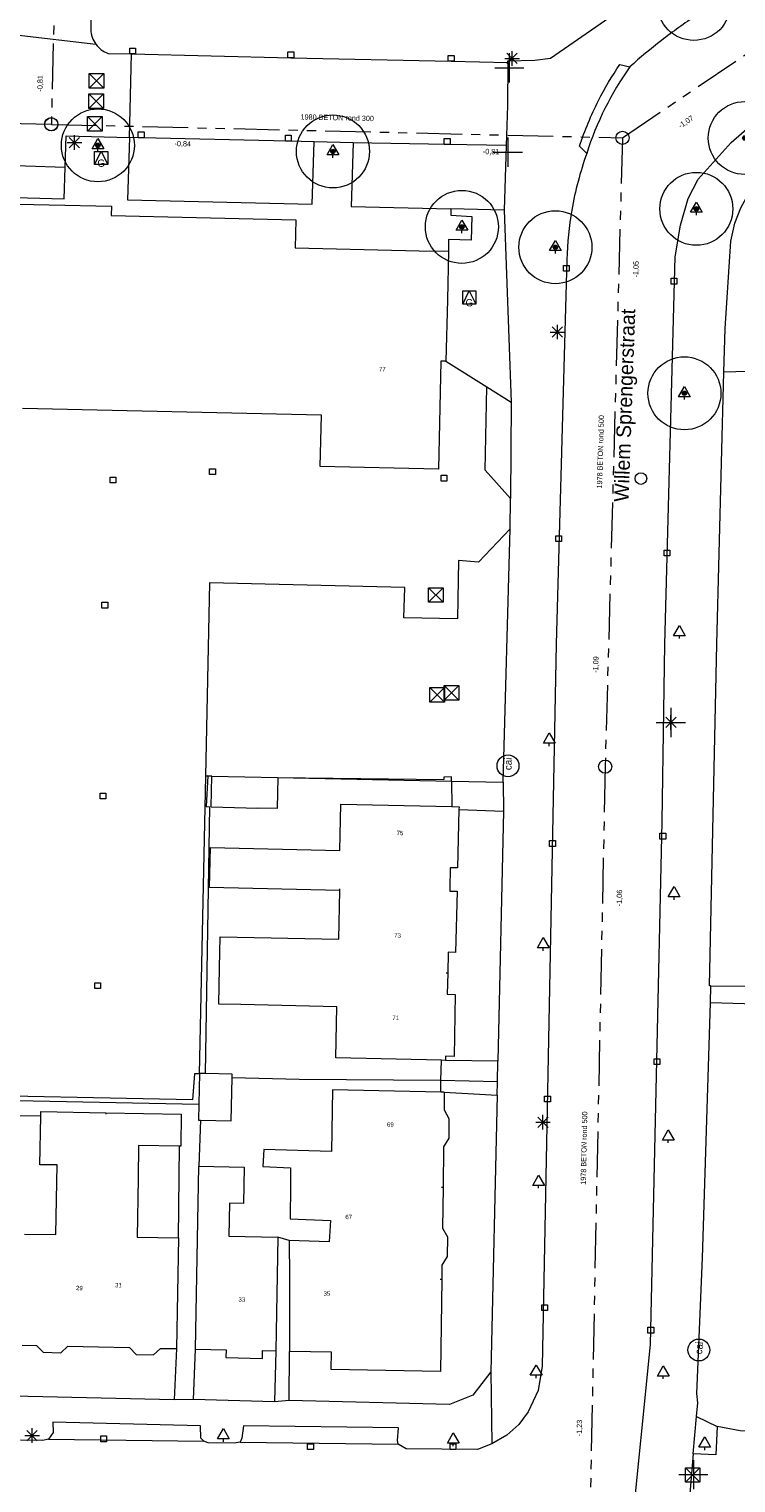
# Model space of a CAD drawing. Header units: millimetres. Extents: x 812 to 183790, y 13 to 580968.
# Tile 252 of 256: x 182742 to 182790, y 580443 to 580542. Entities that reach past the tile are written whole.
import ezdxf

# ---------------------------------------------------------------- set-up
doc = ezdxf.new("R2010")
doc.units = ezdxf.units.MM
doc.header["$LTSCALE"] = 5
for name, pattern in [('DGN1', [336.0003, 0, -336.0003]), ('DGN3', [672.0006, 448.0004, -224.0002]), ('PHANTOM2', [1.25, 0.625, -0.125, 0.125, -0.125, 0.125, -0.125])]:
    doc.linetypes.add(name, pattern=pattern)
for name, color, linetype, lineweight in [('000 BOB begin', 252, 'Continuous', 13), ('000 BOB eind', 252, 'Continuous', 13), ('000 Specificaties_S', 252, 'Continuous', 13), ('046 GEMENGD STELSEL', 252, 'PHANTOM2', 0), ('afsluitpaal', 252, 'Continuous', 9), ('beheer openbare ruimte groenbeheer', 252, 'Continuous', 9), ('beheer openbare ruimte wegbeheer', 252, 'Continuous', 9), ('boom', 252, 'Continuous', 9), ('brandkraan -put', 252, 'Continuous', 9), ('cai-kast', 252, 'Continuous', 9), ('gasput', 252, 'Continuous', 9), ('Grens overig bouwwerk IMGEO uitbreiding populatie', 7, 'Continuous', 0), ('hek', 252, 'DGN3', 9), ('Hek overige scheiding', 252, 'Continuous', 9), ('hoofdgebouw', 252, 'Continuous', 9), ('huisnummerreeks BGT', 252, 'Continuous', 9), ('inspectie- rioolput', 252, 'Continuous', 9), ('kant verharding', 252, 'Continuous', 9), ('kolk', 252, 'Continuous', 9), ('lichtmast', 252, 'Continuous', 9), ('maaiveld', 6, 'Continuous', 0), ('openbaar ruimte label', 252, 'Continuous', 9), ('Scheiding draadraster lijn - uitbreiding populatie', 252, 'DGN3', 9), ('sluitlijn', 252, 'DGN3', 9), ('verkeersbord', 252, 'Continuous', 9)]:
    doc.layers.add(name, color=color, linetype=linetype, lineweight=lineweight)
for name, color, linetype, lineweight, true_color in [('bijgebouw', 1, 'Continuous', 0, 0xff0000), ('dakrand', 1, 'Continuous', 0, 0xff0000), ('dakrand bijgebouw', 1, 'Continuous', 0, 0xff0000), ('scheidingsmuur', 1, 'DGN1', 13, 0xff0000)]:
    doc.layers.add(name, color=color, linetype=linetype, lineweight=lineweight, true_color=true_color)
doc.styles.add('Arial Narrow', font='Arial Narrow.shx')
doc.styles.add('Styledgn000', font='dgn000.shx')

# ---------------------------------------------------------------- blocks, each defined once
blk = doc.blocks.new('HINDER355')
at = {"layer": 'afsluitpaal', "color": 251, "linetype": 'Continuous', "lineweight": 0, "true_color": 0x696969}
for p, q in [((-0.5, 0.5), (0.5, -0.5)), ((0.5, 0.5), (-0.5, -0.5))]:
    blk.add_line(p, q, dxfattribs=at)
at = {"layer": 'afsluitpaal', "color": 251, "linetype": 'Continuous', "lineweight": 0, "true_color": 0x696969, "flags": 128}
blk.add_lwpolyline([(-0.5, 0.5), (0.5, 0.5), (0.5, -0.5), (-0.5, -0.5), (-0.5, 0.5)], dxfattribs=at)
blk = doc.blocks.new('BOOM1065')
at = {"layer": 'boom', "color": 251, "linetype": 'Continuous', "lineweight": 0, "true_color": 0x696969}
blk.add_line((0, -0.433), (0, -0.233), dxfattribs=at)
at = {"layer": 'boom', "color": 251, "linetype": 'Continuous', "lineweight": 0, "true_color": 0x696969, "flags": 128}
blk.add_lwpolyline([(-0.4, -0.233), (0, 0.467), (0.4, -0.233), (-0.4, -0.233)], dxfattribs=at)
blk = doc.blocks.new('BOOM1089')
at = {"layer": 'boom', "color": 251, "linetype": 'Continuous', "lineweight": 0, "true_color": 0x696969}
blk.add_line((0, -0.433), (0, -0.233), dxfattribs=at)
at = {"layer": 'boom', "color": 251, "linetype": 'Continuous', "lineweight": 0, "true_color": 0x696969, "flags": 128}
blk.add_lwpolyline([(-0.4, -0.233), (0, 0.467), (0.4, -0.233), (-0.4, -0.233)], dxfattribs=at)
blk = doc.blocks.new('GASPT57')
at = {"layer": 'gasput', "color": 251, "linetype": 'Continuous', "lineweight": 0, "true_color": 0x696969, "flags": 128}
for points in [[(-0.45, 0.45), (0.45, 0.45), (0.45, -0.45), (-0.45, -0.45), (-0.45, 0.45)], [(-0.45, -0.45), (0, 0.45), (0.45, -0.45)]]:
    blk.add_lwpolyline(points, dxfattribs=at)
at = {"layer": 'gasput', "color": 251, "linetype": 'Continuous', "lineweight": 0, "true_color": 0x696969, "insert": (0, -0.615), "char_height": 0.5, "attachment_point": 8, "line_spacing_factor": 0.8, "style": 'Styledgn000'}
blk.add_mtext('{\\C251;G}', dxfattribs=at)
blk = doc.blocks.new('SKOLK1496')
at = {"layer": 'kolk', "color": 251, "linetype": 'Continuous', "lineweight": 0, "true_color": 0x696969, "flags": 128}
blk.add_lwpolyline([(-0.2, 0.4), (0.2, 0.4), (0.2, 0), (-0.2, 0), (-0.2, 0.4)], dxfattribs=at)
blk = doc.blocks.new('HINDER388')
at = {"layer": 'afsluitpaal', "color": 251, "linetype": 'Continuous', "lineweight": 0, "true_color": 0x696969}
for p, q in [((-0.5, 0.5), (0.5, -0.5)), ((0.5, 0.5), (-0.5, -0.5))]:
    blk.add_line(p, q, dxfattribs=at)
at = {"layer": 'afsluitpaal', "color": 251, "linetype": 'Continuous', "lineweight": 0, "true_color": 0x696969, "flags": 128}
blk.add_lwpolyline([(-0.5, 0.5), (0.5, 0.5), (0.5, -0.5), (-0.5, -0.5), (-0.5, 0.5)], dxfattribs=at)
blk = doc.blocks.new('HINDER393')
at = {"layer": 'afsluitpaal', "color": 251, "linetype": 'Continuous', "lineweight": 0, "true_color": 0x696969}
for p, q in [((-0.5, 0.5), (0.5, -0.5)), ((0.5, 0.5), (-0.5, -0.5))]:
    blk.add_line(p, q, dxfattribs=at)
at = {"layer": 'afsluitpaal', "color": 251, "linetype": 'Continuous', "lineweight": 0, "true_color": 0x696969, "flags": 128}
blk.add_lwpolyline([(-0.5, 0.5), (0.5, 0.5), (0.5, -0.5), (-0.5, -0.5), (-0.5, 0.5)], dxfattribs=at)
blk = doc.blocks.new('LANTP699')
at = {"layer": 'lichtmast', "color": 251, "linetype": 'Continuous', "lineweight": 0, "true_color": 0x696969}
for p, q in [((-0.5, 0), (0.5, 0.001)), ((0.354, -0.354), (-0.354, 0.354)), ((-0.354, -0.354), (0.354, 0.354)), ((0, -0.5), (0, 0.5))]:
    blk.add_line(p, q, dxfattribs=at)
blk = doc.blocks.new('VERKB40')
at = {"layer": 'verkeersbord', "color": 251, "linetype": 'Continuous', "lineweight": 0, "true_color": 0x696969}
for p, q in [((0, 1), (0, -1)), ((-1, 0), (1, 0))]:
    blk.add_line(p, q, dxfattribs=at)
blk = doc.blocks.new('BOOM1151')
at = {"layer": 'boom', "color": 251, "linetype": 'Continuous', "lineweight": 0, "true_color": 0x696969}
blk.add_line((0, -0.433), (0, -0.233), dxfattribs=at)
at = {"layer": 'boom', "color": 251, "linetype": 'Continuous', "lineweight": 0, "true_color": 0x696969, "flags": 128}
blk.add_lwpolyline([(-0.4, -0.233), (0, 0.467), (0.4, -0.233), (-0.4, -0.233)], dxfattribs=at)
blk = doc.blocks.new('BOOM1171')
at = {"layer": 'boom', "color": 251, "linetype": 'Continuous', "lineweight": 0, "true_color": 0x696969}
blk.add_line((0, -0.433), (0, -0.233), dxfattribs=at)
at = {"layer": 'boom', "color": 251, "linetype": 'Continuous', "lineweight": 0, "true_color": 0x696969, "flags": 128}
blk.add_lwpolyline([(-0.4, -0.233), (0, 0.467), (0.4, -0.233), (-0.4, -0.233)], dxfattribs=at)
blk = doc.blocks.new('SKOLK1646')
at = {"layer": 'kolk', "color": 251, "linetype": 'Continuous', "lineweight": 0, "true_color": 0x696969, "flags": 128}
blk.add_lwpolyline([(-0.2, 0.4), (0.2, 0.4), (0.2, 0), (-0.2, 0), (-0.2, 0.4)], dxfattribs=at)
blk = doc.blocks.new('BOOM1361')
at = {"layer": 'boom', "color": 251, "linetype": 'Continuous', "lineweight": 0, "true_color": 0x696969}
blk.add_line((0, -0.433), (0, -0.233), dxfattribs=at)
at = {"layer": 'boom', "color": 251, "linetype": 'Continuous', "lineweight": 0, "true_color": 0x696969, "flags": 128}
blk.add_lwpolyline([(-0.4, -0.233), (0, 0.467), (0.4, -0.233), (-0.4, -0.233)], dxfattribs=at)
blk = doc.blocks.new('SKOLK1756')
at = {"layer": 'kolk', "color": 251, "linetype": 'Continuous', "lineweight": 0, "true_color": 0x696969, "flags": 128}
blk.add_lwpolyline([(-0.2, 0.4), (0.2, 0.4), (0.2, 0), (-0.2, 0), (-0.2, 0.4)], dxfattribs=at)
blk = doc.blocks.new('SKOLK1829')
at = {"layer": 'kolk', "color": 251, "linetype": 'Continuous', "lineweight": 0, "true_color": 0x696969, "flags": 128}
blk.add_lwpolyline([(-0.2, 0.4), (0.2, 0.4), (0.2, 0), (-0.2, 0), (-0.2, 0.4)], dxfattribs=at)
blk = doc.blocks.new('BOOM1604')
at = {"layer": 'boom', "color": 251, "linetype": 'Continuous', "lineweight": 0, "true_color": 0x696969}
blk.add_line((0, -0.433), (0, -0.233), dxfattribs=at)
at = {"layer": 'boom', "color": 251, "linetype": 'Continuous', "lineweight": 0, "true_color": 0x696969, "flags": 128}
blk.add_lwpolyline([(-0.4, -0.233), (0, 0.467), (0.4, -0.233), (-0.4, -0.233)], dxfattribs=at)
blk = doc.blocks.new('BOOM1643')
at = {"layer": 'boom', "color": 251, "linetype": 'Continuous', "lineweight": 0, "true_color": 0x696969}
blk.add_line((0, -0.433), (0, -0.233), dxfattribs=at)
at = {"layer": 'boom', "color": 251, "linetype": 'Continuous', "lineweight": 0, "true_color": 0x696969, "flags": 128}
blk.add_lwpolyline([(-0.4, -0.233), (0, 0.467), (0.4, -0.233), (-0.4, -0.233)], dxfattribs=at)
blk = doc.blocks.new('SKOLK2000')
at = {"layer": 'kolk', "color": 251, "linetype": 'Continuous', "lineweight": 0, "true_color": 0x696969, "flags": 128}
blk.add_lwpolyline([(-0.2, 0.4), (0.2, 0.4), (0.2, 0), (-0.2, 0), (-0.2, 0.4)], dxfattribs=at)
blk = doc.blocks.new('SKOLK2060')
at = {"layer": 'kolk', "color": 251, "linetype": 'Continuous', "lineweight": 0, "true_color": 0x696969, "flags": 128}
blk.add_lwpolyline([(-0.2, 0.4), (0.2, 0.4), (0.2, 0), (-0.2, 0), (-0.2, 0.4)], dxfattribs=at)
blk = doc.blocks.new('SKOLK2161')
at = {"layer": 'kolk', "color": 251, "linetype": 'Continuous', "lineweight": 0, "true_color": 0x696969, "flags": 128}
blk.add_lwpolyline([(-0.2, 0.4), (0.2, 0.4), (0.2, 0), (-0.2, 0), (-0.2, 0.4)], dxfattribs=at)
blk = doc.blocks.new('HINDER472')
at = {"layer": 'afsluitpaal', "color": 251, "linetype": 'Continuous', "lineweight": 0, "true_color": 0x696969}
for p, q in [((-0.5, 0.5), (0.5, -0.5)), ((0.5, 0.5), (-0.5, -0.5))]:
    blk.add_line(p, q, dxfattribs=at)
at = {"layer": 'afsluitpaal', "color": 251, "linetype": 'Continuous', "lineweight": 0, "true_color": 0x696969, "flags": 128}
blk.add_lwpolyline([(-0.5, 0.5), (0.5, 0.5), (0.5, -0.5), (-0.5, -0.5), (-0.5, 0.5)], dxfattribs=at)
blk = doc.blocks.new('VERKB132')
at = {"layer": 'verkeersbord', "color": 251, "linetype": 'Continuous', "lineweight": 0, "true_color": 0x696969}
for p, q in [((0, 1), (0, -1)), ((-1, 0), (1, 0))]:
    blk.add_line(p, q, dxfattribs=at)
blk = doc.blocks.new('HINDER493')
at = {"layer": 'afsluitpaal', "color": 251, "linetype": 'Continuous', "lineweight": 0, "true_color": 0x696969}
for p, q in [((-0.5, 0.5), (0.5, -0.5)), ((0.5, 0.5), (-0.5, -0.5))]:
    blk.add_line(p, q, dxfattribs=at)
at = {"layer": 'afsluitpaal', "color": 251, "linetype": 'Continuous', "lineweight": 0, "true_color": 0x696969, "flags": 128}
blk.add_lwpolyline([(-0.5, 0.5), (0.5, 0.5), (0.5, -0.5), (-0.5, -0.5), (-0.5, 0.5)], dxfattribs=at)
blk = doc.blocks.new('SKOLK2287')
at = {"layer": 'kolk', "color": 251, "linetype": 'Continuous', "lineweight": 0, "true_color": 0x696969, "flags": 128}
blk.add_lwpolyline([(-0.2, 0.4), (0.2, 0.4), (0.2, 0), (-0.2, 0), (-0.2, 0.4)], dxfattribs=at)
blk = doc.blocks.new('SKOLK2310')
at = {"layer": 'kolk', "color": 251, "linetype": 'Continuous', "lineweight": 0, "true_color": 0x696969, "flags": 128}
blk.add_lwpolyline([(-0.2, 0.4), (0.2, 0.4), (0.2, 0), (-0.2, 0), (-0.2, 0.4)], dxfattribs=at)
blk = doc.blocks.new('HINDER517')
at = {"layer": 'afsluitpaal', "color": 251, "linetype": 'Continuous', "lineweight": 0, "true_color": 0x696969}
for p, q in [((-0.5, 0.5), (0.5, -0.5)), ((0.5, 0.5), (-0.5, -0.5))]:
    blk.add_line(p, q, dxfattribs=at)
at = {"layer": 'afsluitpaal', "color": 251, "linetype": 'Continuous', "lineweight": 0, "true_color": 0x696969, "flags": 128}
blk.add_lwpolyline([(-0.5, 0.5), (0.5, 0.5), (0.5, -0.5), (-0.5, -0.5), (-0.5, 0.5)], dxfattribs=at)
blk = doc.blocks.new('SKOLK2393')
at = {"layer": 'kolk', "color": 251, "linetype": 'Continuous', "lineweight": 0, "true_color": 0x696969, "flags": 128}
blk.add_lwpolyline([(-0.2, 0.4), (0.2, 0.4), (0.2, 0), (-0.2, 0), (-0.2, 0.4)], dxfattribs=at)
blk = doc.blocks.new('RIOOLP805')
at = {"layer": 'inspectie- rioolput', "color": 251, "linetype": 'Continuous', "lineweight": 0, "true_color": 0x696969}
blk.add_circle((0, 0), 0.9, dxfattribs=at)
blk = doc.blocks.new('SKOLK2435')
at = {"layer": 'kolk', "color": 251, "linetype": 'Continuous', "lineweight": 0, "true_color": 0x696969, "flags": 128}
blk.add_lwpolyline([(-0.2, 0.4), (0.2, 0.4), (0.2, 0), (-0.2, 0), (-0.2, 0.4)], dxfattribs=at)
blk = doc.blocks.new('SKOLK2467')
at = {"layer": 'kolk', "color": 251, "linetype": 'Continuous', "lineweight": 0, "true_color": 0x696969, "flags": 128}
blk.add_lwpolyline([(-0.2, 0.4), (0.2, 0.4), (0.2, 0), (-0.2, 0), (-0.2, 0.4)], dxfattribs=at)
blk = doc.blocks.new('CAITR179')
at = {"layer": 'cai-kast', "color": 251, "linetype": 'Continuous', "lineweight": 0, "true_color": 0x696969}
blk.add_circle((0.002, 0.023), 0.75, dxfattribs=at)
at = {"layer": 'cai-kast', "color": 251, "linetype": 'Continuous', "lineweight": 0, "true_color": 0x696969, "insert": (0.014, 0.16), "char_height": 0.5, "attachment_point": 5, "rotation": 85.00649, "line_spacing_factor": 0.8, "style": 'Styledgn000'}
blk.add_mtext('{\\C251;cai}', dxfattribs=at)
blk = doc.blocks.new('CAITR181')
at = {"layer": 'cai-kast', "color": 251, "linetype": 'Continuous', "lineweight": 0, "true_color": 0x696969}
blk.add_circle((0.001, 0.023), 0.75, dxfattribs=at)
at = {"layer": 'cai-kast', "color": 251, "linetype": 'Continuous', "lineweight": 0, "true_color": 0x696969, "insert": (0.004, 0.16), "char_height": 0.5, "attachment_point": 5, "rotation": 88.39385, "line_spacing_factor": 0.8, "style": 'Styledgn000'}
blk.add_mtext('{\\C251;cai}', dxfattribs=at)
blk = doc.blocks.new('BOOM2085')
at = {"layer": 'boom', "color": 251, "linetype": 'Continuous', "lineweight": 0, "true_color": 0x696969}
blk.add_line((0, -0.433), (0, -0.233), dxfattribs=at)
at = {"layer": 'boom', "color": 251, "linetype": 'Continuous', "lineweight": 0, "true_color": 0x696969, "flags": 128}
blk.add_lwpolyline([(-0.4, -0.233), (0, 0.467), (0.4, -0.233), (-0.4, -0.233)], dxfattribs=at)
blk = doc.blocks.new('BOOM2125')
at = {"layer": 'boom', "color": 251, "linetype": 'Continuous', "lineweight": 0, "true_color": 0x696969}
blk.add_line((0, -0.433), (0, -0.233), dxfattribs=at)
at = {"layer": 'boom', "color": 251, "linetype": 'Continuous', "lineweight": 0, "true_color": 0x696969, "flags": 128}
blk.add_lwpolyline([(-0.4, -0.233), (0, 0.467), (0.4, -0.233), (-0.4, -0.233)], dxfattribs=at)
blk = doc.blocks.new('BOOM2126')
at = {"layer": 'boom', "color": 251, "linetype": 'Continuous', "lineweight": 0, "true_color": 0x696969}
blk.add_line((0, -0.433), (0, -0.233), dxfattribs=at)
at = {"layer": 'boom', "color": 251, "linetype": 'Continuous', "lineweight": 0, "true_color": 0x696969, "flags": 128}
blk.add_lwpolyline([(-0.4, -0.233), (0, 0.467), (0.4, -0.233), (-0.4, -0.233)], dxfattribs=at)
blk = doc.blocks.new('SKOLK2666')
at = {"layer": 'kolk', "color": 251, "linetype": 'Continuous', "lineweight": 0, "true_color": 0x696969, "flags": 128}
blk.add_lwpolyline([(-0.2, 0.4), (0.2, 0.4), (0.2, 0), (-0.2, 0), (-0.2, 0.4)], dxfattribs=at)
blk = doc.blocks.new('RIOOLP866')
at = {"layer": 'inspectie- rioolput', "color": 251, "linetype": 'Continuous', "lineweight": 0, "true_color": 0x696969}
blk.add_circle((0, 0), 0.9, dxfattribs=at)
blk = doc.blocks.new('HINDER575')
at = {"layer": 'afsluitpaal', "color": 251, "linetype": 'Continuous', "lineweight": 0, "true_color": 0x696969}
for p, q in [((-0.5, 0.5), (0.5, -0.5)), ((0.5, 0.5), (-0.5, -0.5))]:
    blk.add_line(p, q, dxfattribs=at)
at = {"layer": 'afsluitpaal', "color": 251, "linetype": 'Continuous', "lineweight": 0, "true_color": 0x696969, "flags": 128}
blk.add_lwpolyline([(-0.5, 0.5), (0.5, 0.5), (0.5, -0.5), (-0.5, -0.5), (-0.5, 0.5)], dxfattribs=at)
blk = doc.blocks.new('LANTP1226')
at = {"layer": 'lichtmast', "color": 251, "linetype": 'Continuous', "lineweight": 0, "true_color": 0x696969}
for p, q in [((-0.5, 0), (0.5, 0.001)), ((0.354, -0.354), (-0.354, 0.354)), ((-0.354, -0.354), (0.354, 0.354)), ((0, -0.5), (0, 0.5))]:
    blk.add_line(p, q, dxfattribs=at)
blk = doc.blocks.new('BOOM2339')
at = {"layer": 'boom', "color": 251, "linetype": 'Continuous', "lineweight": 0, "true_color": 0x696969}
blk.add_line((0, -0.433), (0, -0.233), dxfattribs=at)
at = {"layer": 'boom', "color": 251, "linetype": 'Continuous', "lineweight": 0, "true_color": 0x696969, "flags": 128}
blk.add_lwpolyline([(-0.4, -0.233), (0, 0.467), (0.4, -0.233), (-0.4, -0.233)], dxfattribs=at)
blk = doc.blocks.new('GASPT150')
at = {"layer": 'gasput', "color": 251, "linetype": 'Continuous', "lineweight": 0, "true_color": 0x696969, "flags": 128}
for points in [[(-0.45, 0.45), (0.45, 0.45), (0.45, -0.45), (-0.45, -0.45), (-0.45, 0.45)], [(-0.45, -0.45), (0, 0.45), (0.45, -0.45)]]:
    blk.add_lwpolyline(points, dxfattribs=at)
at = {"layer": 'gasput', "color": 251, "linetype": 'Continuous', "lineweight": 0, "true_color": 0x696969, "insert": (0, -0.615), "char_height": 0.5, "attachment_point": 8, "line_spacing_factor": 0.8, "style": 'Styledgn000'}
blk.add_mtext('{\\C251;G}', dxfattribs=at)
blk = doc.blocks.new('SKOLK2991')
at = {"layer": 'kolk', "color": 251, "linetype": 'Continuous', "lineweight": 0, "true_color": 0x696969, "flags": 128}
blk.add_lwpolyline([(-0.2, 0.4), (0.2, 0.4), (0.2, 0), (-0.2, 0), (-0.2, 0.4)], dxfattribs=at)
blk = doc.blocks.new('VERKB236')
at = {"layer": 'verkeersbord', "color": 251, "linetype": 'Continuous', "lineweight": 0, "true_color": 0x696969}
for p, q in [((0, 1), (0, -1)), ((-1, 0), (1, 0))]:
    blk.add_line(p, q, dxfattribs=at)
blk = doc.blocks.new('BOOM2422')
at = {"layer": 'boom', "color": 251, "linetype": 'Continuous', "lineweight": 0, "true_color": 0x696969}
blk.add_line((0, -0.433), (0, -0.233), dxfattribs=at)
at = {"layer": 'boom', "color": 251, "linetype": 'Continuous', "lineweight": 0, "true_color": 0x696969, "flags": 128}
blk.add_lwpolyline([(-0.4, -0.233), (0, 0.467), (0.4, -0.233), (-0.4, -0.233)], dxfattribs=at)
blk = doc.blocks.new('BOOM2481')
at = {"layer": 'boom', "color": 251, "linetype": 'Continuous', "lineweight": 0, "true_color": 0x696969}
blk.add_line((0, -0.433), (0, -0.233), dxfattribs=at)
at = {"layer": 'boom', "color": 251, "linetype": 'Continuous', "lineweight": 0, "true_color": 0x696969, "flags": 128}
blk.add_lwpolyline([(-0.4, -0.233), (0, 0.467), (0.4, -0.233), (-0.4, -0.233)], dxfattribs=at)
blk = doc.blocks.new('BOOM2482')
at = {"layer": 'boom', "color": 251, "linetype": 'Continuous', "lineweight": 0, "true_color": 0x696969}
blk.add_line((0, -0.433), (0, -0.233), dxfattribs=at)
at = {"layer": 'boom', "color": 251, "linetype": 'Continuous', "lineweight": 0, "true_color": 0x696969, "flags": 128}
blk.add_lwpolyline([(-0.4, -0.233), (0, 0.467), (0.4, -0.233), (-0.4, -0.233)], dxfattribs=at)
blk = doc.blocks.new('RIOOLP973')
at = {"layer": 'inspectie- rioolput', "color": 251, "linetype": 'Continuous', "lineweight": 0, "true_color": 0x696969}
blk.add_circle((0, 0), 0.9, dxfattribs=at)
blk = doc.blocks.new('SKOLK3167')
at = {"layer": 'kolk', "color": 251, "linetype": 'Continuous', "lineweight": 0, "true_color": 0x696969, "flags": 128}
blk.add_lwpolyline([(-0.2, 0.4), (0.2, 0.4), (0.2, 0), (-0.2, 0), (-0.2, 0.4)], dxfattribs=at)
blk = doc.blocks.new('BOOM2682')
at = {"layer": 'boom', "color": 251, "linetype": 'Continuous', "lineweight": 0, "true_color": 0x696969}
blk.add_line((0, -0.433), (0, -0.233), dxfattribs=at)
at = {"layer": 'boom', "color": 251, "linetype": 'Continuous', "lineweight": 0, "true_color": 0x696969, "flags": 128}
blk.add_lwpolyline([(-0.4, -0.233), (0, 0.467), (0.4, -0.233), (-0.4, -0.233)], dxfattribs=at)
blk = doc.blocks.new('RIOOLP1045')
at = {"layer": 'inspectie- rioolput', "color": 251, "linetype": 'Continuous', "lineweight": 0, "true_color": 0x696969}
blk.add_circle((0, 0), 0.9, dxfattribs=at)
blk = doc.blocks.new('SKOLK3299')
at = {"layer": 'kolk', "color": 251, "linetype": 'Continuous', "lineweight": 0, "true_color": 0x696969, "flags": 128}
blk.add_lwpolyline([(-0.2, 0.4), (0.2, 0.4), (0.2, 0), (-0.2, 0), (-0.2, 0.4)], dxfattribs=at)
blk = doc.blocks.new('SKOLK3349')
at = {"layer": 'kolk', "color": 251, "linetype": 'Continuous', "lineweight": 0, "true_color": 0x696969, "flags": 128}
blk.add_lwpolyline([(-0.2, 0.4), (0.2, 0.4), (0.2, 0), (-0.2, 0), (-0.2, 0.4)], dxfattribs=at)
blk = doc.blocks.new('BOOM2759')
at = {"layer": 'boom', "color": 251, "linetype": 'Continuous', "lineweight": 0, "true_color": 0x696969}
blk.add_line((0, -0.433), (0, -0.233), dxfattribs=at)
at = {"layer": 'boom', "color": 251, "linetype": 'Continuous', "lineweight": 0, "true_color": 0x696969, "flags": 128}
blk.add_lwpolyline([(-0.4, -0.233), (0, 0.467), (0.4, -0.233), (-0.4, -0.233)], dxfattribs=at)
blk = doc.blocks.new('BRANDK274')
at = {"layer": 'brandkraan -put', "color": 251, "linetype": 'Continuous', "lineweight": 0, "true_color": 0x696969}
blk.add_circle((0, 0), 0.4, dxfattribs=at)
blk = doc.blocks.new('SKOLK3571')
at = {"layer": 'kolk', "color": 251, "linetype": 'Continuous', "lineweight": 0, "true_color": 0x696969, "flags": 128}
blk.add_lwpolyline([(-0.2, 0.4), (0.2, 0.4), (0.2, 0), (-0.2, 0), (-0.2, 0.4)], dxfattribs=at)
blk = doc.blocks.new('SKOLK3695')
at = {"layer": 'kolk', "color": 251, "linetype": 'Continuous', "lineweight": 0, "true_color": 0x696969, "flags": 128}
blk.add_lwpolyline([(-0.2, 0.4), (0.2, 0.4), (0.2, 0), (-0.2, 0), (-0.2, 0.4)], dxfattribs=at)
blk = doc.blocks.new('VERKB330')
at = {"layer": 'verkeersbord', "color": 251, "linetype": 'Continuous', "lineweight": 0, "true_color": 0x696969}
for p, q in [((0, 1), (0, -1)), ((-1, 0), (1, 0))]:
    blk.add_line(p, q, dxfattribs=at)
blk = doc.blocks.new('BOOM3033')
at = {"layer": 'boom', "color": 251, "linetype": 'Continuous', "lineweight": 0, "true_color": 0x696969}
blk.add_line((0, -0.433), (0, -0.233), dxfattribs=at)
at = {"layer": 'boom', "color": 251, "linetype": 'Continuous', "lineweight": 0, "true_color": 0x696969, "flags": 128}
blk.add_lwpolyline([(-0.4, -0.233), (0, 0.467), (0.4, -0.233), (-0.4, -0.233)], dxfattribs=at)
blk = doc.blocks.new('SKOLK3763')
at = {"layer": 'kolk', "color": 251, "linetype": 'Continuous', "lineweight": 0, "true_color": 0x696969, "flags": 128}
blk.add_lwpolyline([(-0.2, 0.4), (0.2, 0.4), (0.2, 0), (-0.2, 0), (-0.2, 0.4)], dxfattribs=at)
blk = doc.blocks.new('SKOLK3882')
at = {"layer": 'kolk', "color": 251, "linetype": 'Continuous', "lineweight": 0, "true_color": 0x696969, "flags": 128}
blk.add_lwpolyline([(-0.2, 0.4), (0.2, 0.4), (0.2, 0), (-0.2, 0), (-0.2, 0.4)], dxfattribs=at)
blk = doc.blocks.new('LANTP1674')
at = {"layer": 'lichtmast', "color": 251, "linetype": 'Continuous', "lineweight": 0, "true_color": 0x696969}
for p, q in [((-0.5, 0), (0.5, 0.001)), ((0.354, -0.354), (-0.354, 0.354)), ((-0.354, -0.354), (0.354, 0.354)), ((0, -0.5), (0, 0.5))]:
    blk.add_line(p, q, dxfattribs=at)
blk = doc.blocks.new('SKOLK3946')
at = {"layer": 'kolk', "color": 251, "linetype": 'Continuous', "lineweight": 0, "true_color": 0x696969, "flags": 128}
blk.add_lwpolyline([(-0.2, 0.4), (0.2, 0.4), (0.2, 0), (-0.2, 0), (-0.2, 0.4)], dxfattribs=at)
blk = doc.blocks.new('SKOLK4492')
at = {"layer": 'kolk', "color": 251, "linetype": 'Continuous', "lineweight": 0, "true_color": 0x696969, "flags": 128}
blk.add_lwpolyline([(-0.2, 0.4), (0.2, 0.4), (0.2, 0), (-0.2, 0), (-0.2, 0.4)], dxfattribs=at)
blk = doc.blocks.new('LANTP1921')
at = {"layer": 'lichtmast', "color": 251, "linetype": 'Continuous', "lineweight": 0, "true_color": 0x696969}
for p, q in [((-0.5, 0), (0.5, 0.001)), ((0.354, -0.354), (-0.354, 0.354)), ((-0.354, -0.354), (0.354, 0.354)), ((0, -0.5), (0, 0.5))]:
    blk.add_line(p, q, dxfattribs=at)
blk = doc.blocks.new('LANTP1925')
at = {"layer": 'lichtmast', "color": 251, "linetype": 'Continuous', "lineweight": 0, "true_color": 0x696969}
for p, q in [((-0.5, 0), (0.5, 0.001)), ((0.354, -0.354), (-0.354, 0.354)), ((-0.354, -0.354), (0.354, 0.354)), ((0, -0.5), (0, 0.5))]:
    blk.add_line(p, q, dxfattribs=at)
blk = doc.blocks.new('LANTP1928')
at = {"layer": 'lichtmast', "color": 251, "linetype": 'Continuous', "lineweight": 0, "true_color": 0x696969}
for p, q in [((-0.5, 0), (0.5, 0.001)), ((0.354, -0.354), (-0.354, 0.354)), ((-0.354, -0.354), (0.354, 0.354)), ((0, -0.5), (0, 0.5))]:
    blk.add_line(p, q, dxfattribs=at)
blk = doc.blocks.new('SKOLK4599')
at = {"layer": 'kolk', "color": 251, "linetype": 'Continuous', "lineweight": 0, "true_color": 0x696969, "flags": 128}
blk.add_lwpolyline([(-0.2, 0.4), (0.2, 0.4), (0.2, 0), (-0.2, 0), (-0.2, 0.4)], dxfattribs=at)
blk = doc.blocks.new('SKOLK4766')
at = {"layer": 'kolk', "color": 251, "linetype": 'Continuous', "lineweight": 0, "true_color": 0x696969, "flags": 128}
blk.add_lwpolyline([(-0.2, 0.4), (0.2, 0.4), (0.2, 0), (-0.2, 0), (-0.2, 0.4)], dxfattribs=at)
blk = doc.blocks.new('BOOM')
at = {"ltscale": 0.1}
h = blk.add_hatch(color=256, dxfattribs=at)
edge = h.paths.add_edge_path()
edge.add_arc((0, 0), 0.15, 0, 360)
for radius in [2.5, 0.045]:
    blk.add_circle((0, 0), radius)
blk.add_circle((0, 0), 0.15, dxfattribs=at)

msp = doc.modelspace()

# ---------------------------------------------------------------- linework, layer by layer
at = {"layer": '046 GEMENGD STELSEL', "flags": 128}
for points in [[(182743.764, 580566.119), (182743.058, 580535.596)], [(182782.161, 580534.676), (182808.279, 580552.36)], [(182743.058, 580535.596), (182727.396, 580535.927)], [(182743.058, 580535.596), (182782.161, 580534.676)], [(182782.161, 580534.676), (182780.974, 580491.601)], [(182780.974, 580491.601), (182779.911, 580439.298)]]:
    msp.add_lwpolyline(points, dxfattribs=at)
at = {"layer": 'beheer openbare ruimte groenbeheer', "color": 251, "lineweight": 0, "true_color": 0x696969}
msp.add_lwpolyline([(182787.23, 580447.087), (182788.638, 580446.404)], dxfattribs=at)
at = {"layer": 'beheer openbare ruimte wegbeheer', "color": 251, "lineweight": 0, "true_color": 0x696969}
for points in [[(182740.639, 580541.729), (182746.1, 580541.09)], [(182748.4, 580534.7), (182748.537, 580540.422)], [(182744, 580532.645), (182735.841, 580532.917)], [(182773.155, 580450.139), (182773.211, 580445.206)], [(182742.872, 580445.536), (182753.493, 580445.382)], [(182755.982, 580445.334), (182766.806, 580445.177)]]:
    msp.add_lwpolyline(points, dxfattribs=at)
at = {"layer": 'bijgebouw', "color": 251, "lineweight": 0, "true_color": 0x696969}
for points in [[(182754.005, 580488.837), (182754.051, 580490.953)], [(182754.051, 580490.953), (182758.556, 580490.854)]]:
    msp.add_lwpolyline(points, dxfattribs=at)
at = {"layer": 'bijgebouw', "color": 251, "lineweight": 0, "true_color": 0x696969, "flags": 128}
msp.add_lwpolyline([(182758.556, 580490.854), (182758.51, 580488.731), (182757.204, 580488.759)], dxfattribs=at)
at = {"layer": 'dakrand', "color": 251, "lineweight": 0, "true_color": 0x696969}
for points in [[(182753.944, 580486.069), (182762.807, 580485.86)], [(182756.025, 580475.3), (182754.513, 580475.337)]]:
    msp.add_lwpolyline(points, dxfattribs=at)
at = {"layer": 'dakrand', "color": 251, "lineweight": 0, "true_color": 0x696969, "flags": 128}
for points in [[(182743.443, 580464.322), (182742.278, 580464.321), (182742.331, 580467.652)], [(182742.331, 580467.652), (182742.336, 580467.967), (182746.786, 580467.886)], [(182746.786, 580467.886), (182751.939, 580467.792), (182751.932, 580465.6), (182751.822, 580465.602)], [(182751.822, 580465.602), (182749.022, 580465.647), (182748.993, 580463.395)]]:
    msp.add_lwpolyline(points, dxfattribs=at)
at = {"layer": 'dakrand bijgebouw', "color": 251, "lineweight": 0, "true_color": 0x696969}
msp.add_lwpolyline([(182754.005, 580488.837), (182757.204, 580488.759)], dxfattribs=at)
at = {"layer": 'Grens overig bouwwerk IMGEO uitbreiding populatie', "color": 251, "lineweight": 0, "true_color": 0x696969}
for points in [[(182755.377, 580467.332), (182755.435, 580470.292)], [(182753.257, 580467.374), (182755.377, 580467.332)]]:
    msp.add_lwpolyline(points, dxfattribs=at)
at = {"layer": 'hek', "color": 251, "linetype": 'DGN3', "lineweight": 0, "true_color": 0x696969, "flags": 128}
msp.add_lwpolyline([(182770.45, 580490.608), (182770.446, 580490.912), (182769.937, 580490.871), (182769.934, 580490.72)], dxfattribs=at)
at = {"layer": 'hek', "color": 251, "linetype": 'DGN3', "lineweight": 0, "true_color": 0x696969}
msp.add_lwpolyline([(182770.45, 580490.608), (182770.47, 580488.87)], dxfattribs=at)
at = {"layer": 'Hek overige scheiding', "color": 251, "lineweight": 0, "true_color": 0x696969}
msp.add_lwpolyline([(182791.56, 580518.7), (182789.105, 580518.629)], dxfattribs=at)
at = {"layer": 'Hek overige scheiding', "color": 251, "lineweight": 0, "true_color": 0x696969, "flags": 128}
for points in [[(182754.051, 580490.953), (182753.77, 580490.959), (182753.661, 580488.878), (182753.886, 580488.842), (182753.578, 580470.57)], [(182769.734, 580470.101), (182760.027, 580470.167), (182755.435, 580470.292)]]:
    msp.add_lwpolyline(points, dxfattribs=at)
at = {"layer": 'hoofdgebouw', "color": 251, "lineweight": 0, "true_color": 0x696969, "flags": 128}
for points in [[(182738.56, 580527.624), (182738.617, 580530.184), (182747.165, 580529.992), (182747.151, 580529.353)], [(182747.151, 580529.353), (182759.8, 580529.06), (182759.76, 580527.14), (182768.23, 580526.94)], [(182770.07, 580519.37), (182769.73, 580519.38), (182769.57, 580511.98), (182761.46, 580512.17), (182761.55, 580515.67), (182741.089, 580516.144)], [(182762.807, 580485.86), (182762.876, 580489.036), (182770.47, 580488.87)], [(182770.966, 580488.666), (182770.87, 580484.67), (182770.37, 580484.67), (182770.334, 580483.241)], [(182770.47, 580488.87), (182770.97, 580488.85), (182770.966, 580488.666)], [(182762.809, 580483.125), (182753.884, 580483.32), (182753.944, 580486.069)], [(182754.567, 580477.826), (182754.614, 580479.952), (182762.735, 580479.774), (182762.809, 580483.125)], [(182770.334, 580483.241), (182770.33, 580483.08), (182770.83, 580483.07), (182770.73, 580478.86), (182770.23, 580478.88), (182770.195, 580477.445)], [(182770.195, 580477.445), (182770.16, 580476.01), (182770.7, 580476), (182770.64, 580471.74), (182770.05, 580471.76), (182770.05, 580471.48)], [(182769.761, 580471.486), (182762.53, 580471.644), (182762.607, 580475.156), (182756.025, 580475.3)], [(182769.718, 580469.295), (182762.302, 580469.463), (182762.235, 580465.246), (182757.613, 580465.369), (182757.543, 580464.201), (182759.422, 580464.121), (182759.421, 580462.9)], [(182769.96, 580469.29), (182769.94, 580468.1), (182770.28, 580467.49), (182770.26, 580466.14), (182769.91, 580465.55), (182769.875, 580462.769)], [(182741.209, 580459.579), (182743.365, 580459.544), (182743.443, 580464.322)], [(182753.151, 580464.224), (182756.25, 580464.166), (182756.204, 580461.679), (182755.245, 580461.697), (182755.203, 580459.439), (182758.564, 580459.378)], [(182748.993, 580463.395), (182748.927, 580459.357), (182751.754, 580459.311)], [(182759.421, 580462.9), (182759.418, 580460.614), (182762.161, 580460.52), (182762.086, 580459.047), (182759.344, 580459.141)], [(182769.875, 580462.769), (182769.84, 580459.99), (182770.17, 580459.38), (182770.15, 580458.04), (182769.8, 580457.45), (182769.788, 580456.471)], [(182769.788, 580456.471), (182769.71, 580450.16), (182762.21, 580450.31), (182762.23, 580451.5), (182759.37, 580451.54)], [(182741.055, 580451.97), (182742.04, 580451.95), (182742.5, 580451.48), (182743.7, 580451.45), (182744.18, 580451.9), (182746.29, 580451.85)], [(182746.29, 580451.85), (182748.4, 580451.8), (182748.86, 580451.33), (182750.05, 580451.3), (182750.53, 580451.75), (182751.63, 580451.73)], [(182752.92, 580451.7), (182755.02, 580451.66), (182755.01, 580451.12), (182757.51, 580451.06), (182757.52, 580451.6), (182758.42, 580451.58)]]:
    msp.add_lwpolyline(points, dxfattribs=at)
at = {"layer": 'hoofdgebouw', "color": 251, "lineweight": 0, "true_color": 0x696969}
for points in [[(182768.23, 580526.94), (182770.238, 580526.899)], [(182770.238, 580526.899), (182770.17, 580523.57)], [(182770.17, 580523.57), (182770.07, 580519.37)], [(182754.513, 580475.337), (182754.567, 580477.826)], [(182770.05, 580471.48), (182769.761, 580471.486)], [(182769.96, 580469.29), (182769.718, 580469.295)], [(182752.92, 580451.7), (182753.151, 580464.224)], [(182751.754, 580459.311), (182751.63, 580451.73)], [(182758.564, 580459.378), (182758.42, 580451.58)], [(182759.344, 580459.141), (182759.353, 580456.603)], [(182759.353, 580456.603), (182759.37, 580451.54)]]:
    msp.add_lwpolyline(points, dxfattribs=at)
at = {"layer": 'kant verharding', "color": 251, "lineweight": 0, "true_color": 0x696969, "flags": 128}
for points in [[(182774.299, 580539.84), (182774.3, 580539.94), (182776.15, 580539.99), (182777.23, 580540.13), (182782.49, 580543.76), (182796.155, 580552.983), (182797.039, 580553.606), (182794.873, 580556.79), (182783.196, 580573.953), (182780.23, 580572.12)], [(182787.005, 580444.535), (182787.23, 580447.087), (182787.311, 580448.009), (182787.257, 580448.647), (182787.642, 580457.943), (182788.175, 580475.421), (182788.211, 580476.591), (182788.109, 580476.592), (182788.622, 580499.999), (182789.105, 580518.629), (182789.182, 580521.619), (182789.587, 580527.606), (182789.852, 580528.822), (182790.267, 580529.884), (182790.784, 580530.844), (182791.31, 580531.557), (182791.865, 580532.308), (182792.685, 580533.062), (182804.354, 580541.19), (182804.469, 580541.026), (182806.76, 580537.75)], [(182738, 580527.637), (182738.04, 580530.66), (182743.93, 580530.5), (182744, 580532.645), (182744.07, 580534.8), (182748.4, 580534.7), (182748.27, 580530.42), (182760.92, 580530.14), (182761.05, 580534.39), (182759.28, 580534.45), (182749.2, 580534.68), (182748.4, 580534.7)], [(182758.556, 580490.854), (182770.45, 580490.608), (182773.997, 580490.539), (182774.465, 580507.882), (182772.309, 580505.616), (182770.936, 580505.728), (182770.853, 580501.719), (182767.189, 580501.8), (182767.257, 580503.881), (182753.876, 580504.194), (182753.599, 580490.955), (182753.172, 580470.554), (182752.867, 580470.559), (182752.731, 580468.783), (182734.642, 580469.131), (182734.697, 580471.926), (182735.094, 580492.592), (182731.304, 580492.672), (182731.481, 580501.67), (182723.283, 580501.831), (182723.351, 580507.543), (182699.811, 580507.938), (182699.81, 580506.82)], [(182769.96, 580469.29), (182773.576, 580469.094), (182773.155, 580450.139), (182771.904, 580448.536), (182770.316, 580447.906), (182759.332, 580448.177), (182759.37, 580451.54)], [(182798.751, 580443.8), (182798.649, 580441.158), (182804.875, 580445.054), (182804.84, 580446.1), (182802.131, 580445.914), (182800.062, 580445.873), (182800.022, 580443.826), (182798.751, 580443.8), (182798.741, 580445.854), (182796.503, 580445.826), (182790.206, 580446.099), (182788.638, 580446.404), (182788.547, 580444.454), (182787.005, 580444.535), (182786.741, 580441.54)]]:
    msp.add_lwpolyline(points, dxfattribs=at)
for points in [[(182782.779, 580439.034), (182784.07, 580452.013), (182784.872, 580487.839), (182785.069, 580499.999), (182785.762, 580526.52), (182786.136, 580528.7), (182786.659, 580530.523), (182787.332, 580531.837), (182789.591, 580534.357), (182792.615, 580536.972), (182798.091, 580540.784), (182820.367, 580555.962), (182828.02, 580561.2), (182823.458, 580567.824), (182819.617, 580565.189), (182787.22, 580543.053, 0.020243), (182784.831, 580541.349, 0.019628), (182782.671, 580539.539)], [(182748.498, 580555.455), (182745.936, 580555.53), (182745.76, 580542.1, 0.152523), (182746.1, 580541.09, 0.151464), (182746.943, 580540.46), (182748.537, 580540.422), (182759.45, 580540.16), (182770.43, 580539.92), (182774.299, 580539.84), (182774.28, 580536.89), (182774.2, 580534.15), (182770.16, 580534.22), (182763.72, 580534.34), (182763.59, 580529.98), (182770.41, 580529.8), (182770.41, 580529.37), (182771.84, 580529.28), (182771.8, 580527.67), (182770.25, 580527.71), (182770.238, 580526.899)], [(182779.711, 580533.6), (182779.22, 580534.1, -0.03808), (182780.521, 580537.23, -0.031415), (182781.97, 580539.69), (182782.671, 580539.539, 0.077436), (182779.711, 580533.6, 0.04291), (182778.691, 580529.73, 0.036167), (182778.35, 580526.33), (182777.627, 580499.999), (182776.67, 580450.529), (182776.383, 580448.856), (182775.694, 580447.395), (182775.067, 580446.543), (182774.239, 580445.796), (182773.211, 580445.206), (182772.238, 580444.818), (182767.359, 580444.861), (182766.806, 580445.177), (182766.76, 580445.432), (182766.828, 580446.295), (182756.208, 580446.448), (182756.089, 580445.587), (182755.982, 580445.334), (182755.57, 580445.262), (182753.796, 580445.275), (182753.493, 580445.382), (182753.293, 580445.589), (182753.26, 580446.454), (182743.149, 580446.7), (182743.186, 580445.987), (182742.872, 580445.536), (182742.464, 580445.442), (182740.94, 580445.471)]]:
    msp.add_lwpolyline(points, format="xyb", dxfattribs=at)
at = {"layer": 'kant verharding', "color": 251, "lineweight": 0, "true_color": 0x696969}
for points in [[(182763.72, 580534.34), (182761.05, 580534.39)], [(182774.2, 580534.15), (182774.05, 580529.73), (182770.41, 580529.8)], [(182770.07, 580519.37), (182772.866, 580517.612)], [(182774.465, 580507.882), (182774.482, 580509.963)], [(182754.051, 580490.953), (182753.599, 580490.955)], [(182770.966, 580488.666), (182774.009, 580488.556), (182773.626, 580471.417), (182770.05, 580471.48)], [(182788.211, 580476.591), (182793.71, 580476.54)], [(182796.641, 580475.174), (182788.175, 580475.421)], [(182773.576, 580469.094), (182773.595, 580470.008), (182769.734, 580470.101), (182769.761, 580471.486)], [(182773.595, 580470.008), (182773.626, 580471.417)], [(182769.718, 580469.295), (182769.734, 580470.101)], [(182734.341, 580468.861), (182736.119, 580468.832), (182753.159, 580468.469)], [(182742.331, 580467.652), (182738.566, 580467.701)], [(182753.257, 580467.374), (182753.151, 580464.224)], [(182751.754, 580459.311), (182751.822, 580465.602)], [(182751.63, 580451.73), (182751.464, 580448.217), (182730.453, 580448.715), (182730.48, 580452.21)], [(182758.42, 580451.58), (182758.324, 580448.085), (182752.786, 580448.243), (182752.92, 580451.7)]]:
    msp.add_lwpolyline(points, dxfattribs=at)
at = {"layer": 'kant verharding', "color": 251, "lineweight": 0, "true_color": 0x696969, "flags": 128}
msp.add_lwpolyline([(182774.536, 580516.562), (182774.482, 580509.963), (182772.768, 580511.906), (182772.866, 580517.612)], close=True, dxfattribs=at)
at = {"layer": 'maaiveld', "color": 251, "lineweight": 0, "true_color": 0x696969, "flags": 128}
for points in [[(182755.435, 580470.292), (182755.44, 580470.533), (182753.578, 580470.57), (182753.201, 580470.577), (182753.159, 580468.469)], [(182753.159, 580468.469), (182753.138, 580467.376), (182753.257, 580467.374)]]:
    msp.add_lwpolyline(points, dxfattribs=at)
at = {"layer": 'Scheiding draadraster lijn - uitbreiding populatie', "color": 251, "lineweight": 0, "true_color": 0x696969}
msp.add_lwpolyline([(182758.556, 580490.854), (182769.934, 580490.72)], dxfattribs=at)
at = {"layer": 'scheidingsmuur', "color": 251, "lineweight": 0, "ltscale": 0.1, "true_color": 0x696969, "flags": 128}
for points in [[(182762.809, 580483.125), (182762.817, 580483.43), (182770.334, 580483.241)], [(182746.786, 580467.886), (182746.705, 580463.432), (182746.565, 580463.435), (182746.29, 580451.85)]]:
    msp.add_lwpolyline(points, dxfattribs=at)
at = {"layer": 'scheidingsmuur', "color": 251, "lineweight": 0, "ltscale": 0.1, "true_color": 0x696969}
for points in [[(182770.195, 580477.445), (182754.567, 580477.826)], [(182769.875, 580462.769), (182759.421, 580462.9)], [(182769.788, 580456.471), (182759.353, 580456.603)]]:
    msp.add_lwpolyline(points, dxfattribs=at)
at = {"layer": 'sluitlijn', "color": 251, "lineweight": 0, "true_color": 0x696969}
for points in [[(182774.05, 580529.73), (182774.536, 580516.562)], [(182773.997, 580490.539), (182774.009, 580488.556)], [(182759.344, 580459.141), (182758.564, 580459.378)], [(182752.786, 580448.243), (182751.464, 580448.217)], [(182759.332, 580448.177), (182758.324, 580448.085)]]:
    msp.add_lwpolyline(points, dxfattribs=at)

# ---------------------------------------------------------------- block references
at = {"color": 251, "linetype": 'Continuous', "lineweight": 0, "true_color": 0x696969}
for name, p in [('SKOLK1496', (182748.62, 580540.42)), ('SKOLK3695', (182759.45, 580540.16)), ('SKOLK3167', (182770.43, 580539.92)), ('VERKB132', (182774.41, 580539.47)), ('LANTP1921', (182774.6, 580540.11)), ('HINDER355', (182746.152, 580538.58)), ('HINDER472', (182746.119, 580537.186)), ('HINDER388', (182746.028, 580535.639)), ('LANTP1928', (182744.64, 580534.35)), ('SKOLK3571', (182749.2, 580534.68)), ('SKOLK2161', (182759.28, 580534.45)), ('BOOM1643', (182746.24, 580534.16)), ('BOOM2126', (182762.335, 580533.742)), ('SKOLK4492', (182770.16, 580534.22)), ('VERKB330', (182774.31, 580533.69)), ('GASPT57', (182746.468, 580533.298)), ('BOOM2759', (182787.216, 580529.81)), ('BOOM1151', (182771.163, 580528.575)), ('BOOM3033', (182777.565, 580527.181)), ('SKOLK2060', (182778.314, 580525.529)), ('SKOLK3763', (182785.684, 580524.661)), ('GASPT150', (182771.673, 580523.739)), ('LANTP1674', (182777.705, 580521.372)), ('BOOM1171', (182786.402, 580517.174)), ('SKOLK2287', (182754.086, 580511.606)), ('SKOLK4766', (182747.282, 580511.038)), ('SKOLK2310', (182769.937, 580511.16)), ('BRANDK274', (182783.422, 580511.337)), ('SKOLK1756', (182777.786, 580507.011)), ('SKOLK2666', (182785.205, 580506.039)), ('HINDER393', (182769.377, 580503.357)), ('SKOLK3946', (182746.722, 580502.463)), ('BOOM2339', (182786.062, 580500.803)), ('HINDER575', (182769.464, 580496.526)), ('HINDER493', (182770.449, 580496.65)), ('VERKB40', (182785.472, 580494.624)), ('LANTP699', (182785.472, 580494.624)), ('BOOM2482', (182777.146, 580493.443)), ('CAITR181', (182774.323, 580491.631)), ('SKOLK3882', (182746.59, 580489.391)), ('SKOLK3299', (182784.924, 580486.636)), ('SKOLK3349', (182777.374, 580486.134)), ('BOOM1065', (182785.696, 580482.912)), ('BOOM2481', (182776.731, 580479.423)), ('SKOLK1829', (182746.227, 580476.393)), ('SKOLK2435', (182784.519, 580471.193)), ('SKOLK2467', (182777.021, 580468.636)), ('LANTP1925', (182776.717, 580467.242)), ('BOOM2085', (182785.297, 580466.253)), ('BOOM1089', (182776.416, 580463.146)), ('SKOLK2991', (182776.831, 580454.339)), ('SKOLK1646', (182784.098, 580452.798)), ('CAITR179', (182787.383, 580451.617)), ('BOOM2682', (182776.25, 580450.139)), ('BOOM2125', (182784.949, 580450.089)), ('LANTP1226', (182741.74, 580445.779)), ('BOOM1604', (182754.835, 580445.788)), ('SKOLK2000', (182746.639, 580445.351)), ('SKOLK4599', (182760.798, 580444.813)), ('BOOM1361', (182770.572, 580445.49)), ('SKOLK2393', (182770.552, 580444.812)), ('BOOM2422', (182787.796, 580445.217)), ('VERKB236', (182787.013, 580443.1)), ('HINDER517', (182786.965, 580443.074))]:
    msp.add_blockref(name, p, dxfattribs=at)
at = {"color": 251, "linetype": 'Continuous', "lineweight": 0, "true_color": 0x696969, "xscale": 0.5, "yscale": 0.5}
for name, p in [('RIOOLP973', (182743.041, 580535.613)), ('RIOOLP866', (182743.058, 580535.596)), ('RIOOLP1045', (182782.161, 580534.676)), ('RIOOLP805', (182780.974, 580491.601))]:
    msp.add_blockref(name, p, dxfattribs=at)
at = {"layer": 'boom'}
for p in [(182787.047, 580543.848), (182790.535, 580534.662), (182746.24, 580534.16), (182762.335, 580533.742), (182787.216, 580529.81), (182771.163, 580528.575), (182777.565, 580527.181), (182786.402, 580517.174)]:
    msp.add_blockref('BOOM', p, dxfattribs=at)

# ---------------------------------------------------------------- texts
at = {"layer": '000 BOB begin', "char_height": 0.36, "attachment_point": 5, "line_spacing_factor": 0.6, "style": 'Arial Narrow'}
for s, insert, rotation in [('-1,07', (182786.52, 580535.749), 34.37747), ('-0,84', (182752.052, 580534.241), 358.85408), ('-1,05', (182783.107, 580525.674), 88.2355), ('-1,06', (182781.978, 580482.599), 88.80846)]:
    msp.add_mtext(s, dxfattribs=dict(at, insert=insert, rotation=rotation))
at = {"layer": '000 BOB eind', "char_height": 0.36, "attachment_point": 5, "line_spacing_factor": 0.6, "style": 'Arial Narrow'}
for s, insert, rotation in [('-0,81', (182742.313, 580538.408), 88.80846), ('-0,81', (182773.16, 580533.698), 358.85408), ('-1,09', (182780.361, 580498.593), 88.2355), ('-1,23', (182779.24, 580446.293), 88.80846)]:
    msp.add_mtext(s, dxfattribs=dict(at, insert=insert, rotation=rotation))
at = {"layer": '000 Specificaties_S', "char_height": 0.36, "attachment_point": 5, "line_spacing_factor": 0.6, "style": 'Arial Narrow'}
for s, insert, rotation in [('1980 BETON rond 300', (182762.628, 580536.052), 358.65222), ('1978 BETON rond 500', (182780.651, 580513.167), 88.42152), ('1978 BETON rond 500', (182779.526, 580465.469), 88.83569)]:
    msp.add_mtext(s, dxfattribs=dict(at, insert=insert, rotation=rotation))
at = {"layer": 'huisnummerreeks BGT', "color": 251, "linetype": 'Continuous', "lineweight": 0, "true_color": 0x696969, "char_height": 0.3, "attachment_point": 5, "line_spacing_factor": 0.8, "style": 'Styledgn000'}
for s, insert, rotation in [('{\\C251;77}', (182765.717, 580518.827), 358.8), ('{\\C251;75}', (182766.926, 580487.052), 358.7), ('{\\C251;73}', (182766.757, 580480.03), 358.6), ('{\\C251;71}', (182766.632, 580474.394), 359.2), ('{\\C251;69}', (182766.271, 580467.082), 359.2), ('{\\C251;31}', (182747.65, 580456.072), 359.1), ('{\\C251;29}', (182744.974, 580455.882), 358.6), ('{\\C251;33}', (182756.099, 580455.095), 358.7), ('{\\C251;35}', (182761.924, 580455.505), 359.2)]:
    msp.add_mtext(s, dxfattribs=dict(at, insert=insert, rotation=rotation))
at = {"layer": 'huisnummerreeks BGT', "color": 251, "linetype": 'Continuous', "lineweight": 0, "true_color": 0x696969, "insert": (182763.415, 580460.749), "char_height": 0.3, "attachment_point": 5, "line_spacing_factor": 0.8, "style": 'Styledgn000'}
msp.add_mtext('{\\C251;67}', dxfattribs=at)
at = {"layer": 'openbaar ruimte label', "color": 251, "linetype": 'Continuous', "lineweight": 0, "true_color": 0x696969, "insert": (182782.459, 580516.344), "char_height": 1, "attachment_point": 5, "rotation": 88, "line_spacing_factor": 0.8, "style": 'Styledgn000'}
msp.add_mtext('{\\C251;Willem Sprengerstraat}', dxfattribs=at)

doc.saveas('drawing.dxf')
